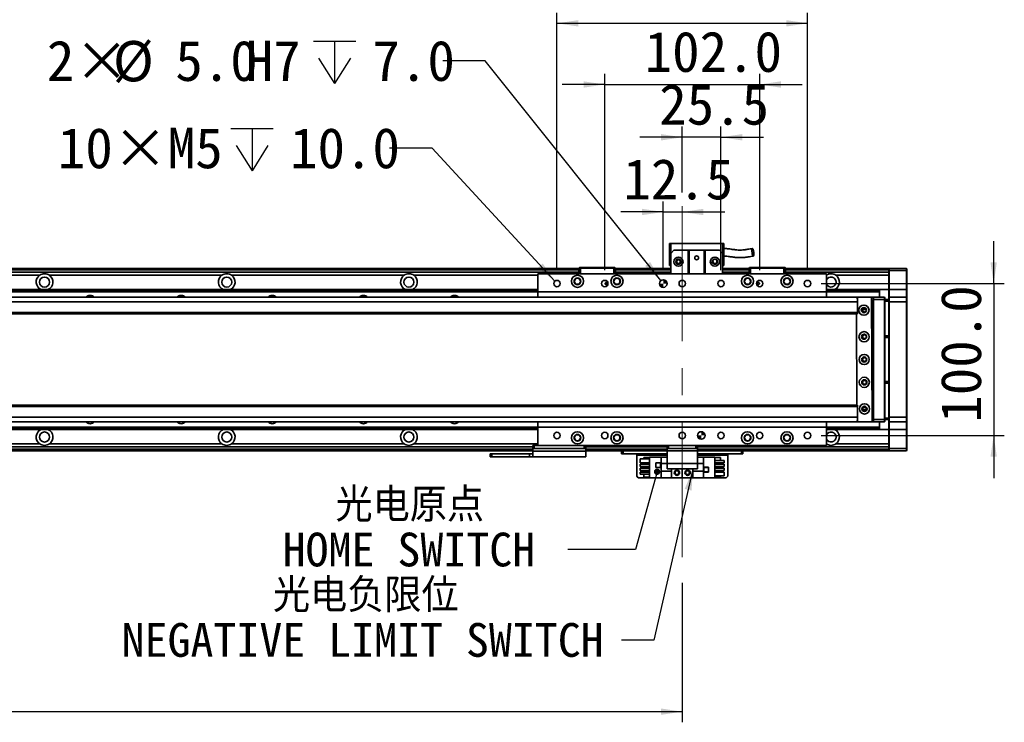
# Model space of a CAD drawing. Header units: millimetres. Extents: x 35 to 2905, y 35 to 2044.
# Tile 7 of 9: x 1536 to 2184, y 1316 to 1779. Entities that reach past the tile are written whole.
import ezdxf

# ---------------------------------------------------------------- set-up
doc = ezdxf.new("R2010")
doc.units = ezdxf.units.MM
doc.header["$LTSCALE"] = 7
doc.linetypes.add('CENTERX2', pattern=[20.32, 12.7, -2.54, 2.54, -2.54])
doc.layers.add('黑色实线', color=7, linetype='Continuous')
doc.styles.add('SLDTEXTSTYLE8', font='txt')
doc.styles.add('SLDTEXTSTYLE9', font='txt', dxfattribs={"bigfont": 'bigfont'})
doc.dimstyles.new('SLDDIMSTYLE0', dxfattribs={"dimtxt": 26.6, "dimasz": 14, "dimexe": 0, "dimexo": 0.0625, "dimgap": 6.65, "dimtad": 2, "dimdec": 1, "dimrnd": 1e-09, "dimzin": 4, "dimdsep": 46, "dimtxsty": 'SLDTEXTSTYLE8', "dimsah": 1, "dimcen": 0.09, "dimadec": 0, "dimazin": 1, "dimtfac": 1, "dimtdec": 1, "dimtmove": 0, "dimatfit": 0, "dimfxl": 0, "dimfrac": 2, "dimtolj": 1, "dimtzin": 12, "dimarcsym": 0})
doc.dimstyles.new('SLDDIMSTYLE1', dxfattribs={"dimtxt": 26.6, "dimasz": 14, "dimexe": 0, "dimexo": 0.0625, "dimgap": 6.65, "dimtad": 2, "dimdec": 1, "dimrnd": 1e-09, "dimzin": 12, "dimdsep": 46, "dimtxsty": 'SLDTEXTSTYLE8', "dimsah": 1, "dimcen": 0.09, "dimadec": 0, "dimazin": 3, "dimtfac": 1, "dimtdec": 1, "dimtmove": 0, "dimatfit": 0, "dimfxl": 0, "dimfrac": 2, "dimtolj": 1, "dimtzin": 12, "dimarcsym": 0})
doc.dimstyles.new('SLDDIMSTYLE2', dxfattribs={"dimtxt": 0.18, "dimasz": 4.2, "dimexe": 0, "dimexo": 0.0625, "dimgap": 0, "dimtad": 0, "dimtih": 1, "dimtoh": 1, "dimdec": 0, "dimrnd": 1e-09, "dimzin": 0, "dimdsep": 46, "dimtxsty": 'Standard', "dimblk1": 'DOT', "dimblk2": 'DOT', "dimsah": 1, "dimcen": 0.09, "dimadec": 0, "dimazin": 0, "dimtfac": 4.2, "dimtdec": 0, "dimtofl": 0, "dimtmove": 0, "dimatfit": 3, "dimldrblk": 'DOT', "dimfxl": 0, "dimfrac": 2, "dimtolj": 1, "dimtzin": 0, "dimarcsym": 0})
doc.dimstyles.new('SLDDIMSTYLE3', dxfattribs={"dimtxt": 0.18, "dimasz": 14, "dimexe": 0, "dimexo": 0.0625, "dimgap": 0, "dimtad": 0, "dimtih": 1, "dimtoh": 1, "dimdec": 0, "dimrnd": 1e-09, "dimzin": 0, "dimdsep": 46, "dimtxsty": 'Standard', "dimsah": 1, "dimcen": 0.09, "dimadec": 0, "dimazin": 0, "dimtfac": 14, "dimtdec": 0, "dimtofl": 0, "dimtmove": 0, "dimatfit": 3, "dimfxl": 0, "dimfrac": 2, "dimtolj": 1, "dimtzin": 0, "dimarcsym": 0})
doc.dimstyles.new('SLDDIMSTYLE4', dxfattribs={"dimtxt": 26.6, "dimasz": 14, "dimexe": 0, "dimexo": 0.0625, "dimgap": 6.65, "dimtad": 2, "dimdec": 1, "dimrnd": 1e-09, "dimzin": 4, "dimdsep": 46, "dimtxsty": 'SLDTEXTSTYLE8', "dimsah": 1, "dimcen": 0.09, "dimadec": 0, "dimazin": 1, "dimtfac": 1, "dimtdec": 1, "dimtofl": 0, "dimtmove": 0, "dimatfit": 3, "dimfxl": 0, "dimfrac": 2, "dimtolj": 1, "dimtzin": 12, "dimarcsym": 0})
doc.dimstyles.new('SLDDIMSTYLE5', dxfattribs={"dimtxt": 26.6, "dimasz": 14, "dimexe": 0, "dimexo": 0.0625, "dimgap": 6.65, "dimtad": 0, "dimtih": 1, "dimtoh": 1, "dimdec": 1, "dimrnd": 1e-09, "dimzin": 4, "dimdsep": 46, "dimtxsty": 'SLDTEXTSTYLE8', "dimsah": 1, "dimcen": 0, "dimadec": 0, "dimazin": 1, "dimtfac": 1, "dimtdec": 1, "dimtofl": 0, "dimtmove": 0, "dimatfit": 3, "dimfxl": 0, "dimfrac": 2, "dimtolj": 1, "dimtzin": 12, "dimarcsym": 0})
doc.dimstyles.new('SLDDIMSTYLE6', dxfattribs={"dimtxt": 26.6, "dimasz": 14, "dimexe": 0, "dimexo": 0.0625, "dimgap": 6.65, "dimtad": 0, "dimtih": 1, "dimtoh": 1, "dimdec": 1, "dimrnd": 1e-09, "dimzin": 12, "dimdsep": 46, "dimtxsty": 'SLDTEXTSTYLE8', "dimsah": 1, "dimcen": 0, "dimadec": 0, "dimazin": 3, "dimtfac": 1, "dimtdec": 1, "dimtofl": 0, "dimtmove": 0, "dimatfit": 3, "dimfxl": 0, "dimfrac": 2, "dimtolj": 1, "dimtzin": 12, "dimarcsym": 0})

# ---------------------------------------------------------------- blocks, each defined once
blk = doc.blocks.new('_D_11')
at = {"layer": '黑色实线'}
for p, q in [((2177.4, 1605.18), (2177.4, 1633.18)), ((2063.68, 1605.18), (2184.4, 1605.18)), ((2177.4, 1605.18), (2177.4, 1505.18)), ((2063.68, 1505.18), (2184.4, 1505.18)), ((2177.4, 1505.18), (2177.4, 1477.18))]:
    blk.add_line(p, q, dxfattribs=at)
for points in [[(2177.4, 1605.18), (2179.5, 1619.18), (2175.3, 1619.18)], [(2177.4, 1505.18), (2175.3, 1491.18), (2179.5, 1491.18)]]:
    blk.add_solid(points, dxfattribs=at)
at = {"layer": '黑色实线', "insert": (2142.5, 1513.58), "char_height": 26.6, "attachment_point": 1, "rotation": 90, "style": 'SLDTEXTSTYLE8'}
blk.add_mtext('100.0', dxfattribs=at)
blk = doc.blocks.new('_D_12')
at = {"layer": '黑色实线'}
for p, q in [((1959.79, 1614.07), (1959.79, 1659.3)), ((1959.79, 1652.3), (1931.79, 1652.3)), ((1959.79, 1652.3), (1972.29, 1652.3)), ((1972.29, 1652.3), (2000.29, 1652.3))]:
    blk.add_line(p, q, dxfattribs=at)
for points in [[(1959.79, 1652.3), (1945.79, 1654.4), (1945.79, 1650.2)], [(1972.29, 1652.3), (1986.29, 1650.2), (1986.29, 1654.4)]]:
    blk.add_solid(points, dxfattribs=at)
at = {"layer": '黑色实线', "insert": (1933.5, 1687.21), "char_height": 26.6, "attachment_point": 1, "style": 'SLDTEXTSTYLE8'}
blk.add_mtext('12.5', dxfattribs=at)
blk = doc.blocks.new('_D_13')
at = {"layer": '黑色实线'}
for p, q in [((1972.29, 1665.02), (1972.29, 1708.48)), ((1997.79, 1614.07), (1997.79, 1708.48)), ((1972.29, 1701.48), (1944.29, 1701.48)), ((1997.79, 1701.48), (1972.29, 1701.48)), ((1997.79, 1701.48), (2025.79, 1701.48))]:
    blk.add_line(p, q, dxfattribs=at)
for points in [[(1972.29, 1701.48), (1958.29, 1703.58), (1958.29, 1699.38)], [(1997.79, 1701.48), (2011.79, 1699.38), (2011.79, 1703.58)]]:
    blk.add_solid(points, dxfattribs=at)
at = {"layer": '黑色实线', "insert": (1957.14, 1736.38), "char_height": 26.6, "attachment_point": 1, "style": 'SLDTEXTSTYLE8'}
blk.add_mtext('25.5', dxfattribs=at)
blk = doc.blocks.new('_D_14')
at = {"layer": '黑色实线'}
for p, q in [((1921.29, 1614.07), (1921.29, 1743.22)), ((2023.29, 1614.07), (2023.29, 1743.22)), ((1921.29, 1736.22), (1893.29, 1736.22)), ((1921.29, 1736.22), (2023.29, 1736.22)), ((2023.29, 1736.22), (2051.29, 1736.22))]:
    blk.add_line(p, q, dxfattribs=at)
for points in [[(1921.29, 1736.22), (1907.29, 1738.32), (1907.29, 1734.12)], [(2023.29, 1736.22), (2037.29, 1734.12), (2037.29, 1738.32)]]:
    blk.add_solid(points, dxfattribs=at)
at = {"layer": '黑色实线', "insert": (1947.53, 1771.13), "char_height": 26.6, "attachment_point": 1, "style": 'SLDTEXTSTYLE8'}
blk.add_mtext('102.0', dxfattribs=at)
blk = doc.blocks.new('_D_15')
at = {"layer": '黑色实线'}
for p, q in [((1889.79, 1614.07), (1889.79, 1783.49)), ((2054.79, 1614.07), (2054.79, 1783.49)), ((1889.79, 1776.49), (2054.79, 1776.49))]:
    blk.add_line(p, q, dxfattribs=at)
for points in [[(1889.79, 1776.49), (1903.79, 1774.39), (1903.79, 1778.59)], [(2054.79, 1776.49), (2040.79, 1778.59), (2040.79, 1774.39)]]:
    blk.add_solid(points, dxfattribs=at)
at = {"layer": '黑色实线', "insert": (1947.53, 1811.4), "char_height": 26.6, "attachment_point": 1, "style": 'SLDTEXTSTYLE8'}
blk.add_mtext('165.0', dxfattribs=at)
blk = doc.blocks.new('SW_SYMBOL_HOLE_DEPTH')
at = {"layer": '黑色实线', "color": 0}
for p, q in [((0, 6125), (5600, 6125)), ((2800, 6125), (2800, 525)), ((700, 3885), (2800, 525)), ((4900, 3885), (2800, 525))]:
    blk.add_line(p, q, dxfattribs=at)
blk = doc.blocks.new('_D_18')
at = {"layer": '黑色实线'}
for p, q in [((1842.6, 1751.88), (1814.6, 1751.88)), ((1958.23, 1607.14), (1842.6, 1751.88))]:
    blk.add_line(p, q, dxfattribs=at)
blk.add_solid([(1958.23, 1607.14), (1951.13, 1619.38), (1947.85, 1616.76)], dxfattribs=at)
at = {"layer": '黑色实线', "xscale": 0.004985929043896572, "yscale": 0.004985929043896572, "zscale": 0.004985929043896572}
blk.add_blockref('SW_SYMBOL_HOLE_DEPTH', (1729.34, 1734.16), dxfattribs=at)
at = {"layer": '黑色实线', "char_height": 26.6, "attachment_point": 1, "style": 'SLDTEXTSTYLE8'}
for s, insert in [('2×', (1553.83, 1765.17)), ('%%c', (1597.35, 1764.91)), ('5.0', (1638.45, 1765.17)), ('H7', (1684.78, 1765.17)), ('7.0', (1768.27, 1765.17))]:
    blk.add_mtext(s, dxfattribs=dict(at, insert=insert))
blk = doc.blocks.new('_D_19')
at = {"layer": '黑色实线'}
for p, q in [((412.29, 1440.55), (412.29, 1316.38)), ((1972.29, 1408.18), (1972.29, 1316.38)), ((412.29, 1323.38), (1972.29, 1323.38))]:
    blk.add_line(p, q, dxfattribs=at)
for points in [[(412.29, 1323.38), (426.29, 1321.28), (426.29, 1325.48)], [(1972.29, 1323.38), (1958.29, 1325.48), (1958.29, 1321.28)]]:
    blk.add_solid(points, dxfattribs=at)
at = {"layer": '黑色实线', "insert": (1134.23, 1358.28), "char_height": 26.6, "attachment_point": 1, "style": 'SLDTEXTSTYLE8'}
blk.add_mtext('1560.0', dxfattribs=at)
blk = doc.blocks.new('_D_20')
at = {"layer": '黑色实线'}
for p, q in [((1807.51, 1694.3), (1779.51, 1694.3)), ((1888.36, 1606.73), (1807.51, 1694.3))]:
    blk.add_line(p, q, dxfattribs=at)
blk.add_solid([(1888.36, 1606.73), (1880.41, 1618.44), (1877.32, 1615.59)], dxfattribs=at)
at = {"layer": '黑色实线', "xscale": 0.004985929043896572, "yscale": 0.004985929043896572, "zscale": 0.004985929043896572}
blk.add_blockref('SW_SYMBOL_HOLE_DEPTH', (1675.03, 1676.69), dxfattribs=at)
at = {"layer": '黑色实线', "char_height": 26.6, "attachment_point": 1, "style": 'SLDTEXTSTYLE8'}
for s, insert in [('10×M5', (1561.06, 1707.7)), ('10.0', (1713.97, 1707.7))]:
    blk.add_mtext(s, dxfattribs=dict(at, insert=insert))
blk = doc.blocks.new('SW_NOTE_5')
at = {"layer": '黑色实线', "color": 0, "char_height": 22.225, "attachment_point": 2}
for s, insert, style in [('光电原点', (-104.13, 40.44), 'SLDTEXTSTYLE9'), ('HOME SWITCH', (-104.72, 11.05), 'SLDTEXTSTYLE8')]:
    blk.add_mtext(s, dxfattribs=dict(at, insert=insert, style=style))
blk = doc.blocks.new('_DOT')
at = {"color": 0, "linetype": 'ByBlock', "lineweight": -2}
blk.add_line((-0.5, 0), (-1, 0), dxfattribs=at)
at = {"color": 0, "linetype": 'ByBlock', "const_width": 0.5}
blk.add_lwpolyline([(-0.25, 0, 1), (0.25, 0, 1)], format="xyb", close=True, dxfattribs=at)
blk = doc.blocks.new('SW_NOTE_6')
at = {"layer": '黑色实线', "color": 0, "char_height": 22.225, "attachment_point": 2}
for s, insert, style in [('光电负限位', (-168.48, 40.66), 'SLDTEXTSTYLE9'), ('NEGATIVE LIMIT SWITCH', (-170.55, 11.27), 'SLDTEXTSTYLE8')]:
    blk.add_mtext(s, dxfattribs=dict(at, insert=insert, style=style))
blk = doc.blocks.new('SW_DOWELSYMBOL_2')
at = {"linetype": 'Continuous', "lineweight": 18}
h = blk.add_hatch(color=0, dxfattribs=at)
edge = h.paths.add_edge_path(flags=0)
edge.add_arc((0, 0), 2.5, 180, 270)
edge.add_line((0, -2.5), (0, 0))
edge.add_line((0, 0), (-2.5, 0))
h = blk.add_hatch(color=0, dxfattribs=at)
edge = h.paths.add_edge_path(flags=0)
edge.add_arc((0, 0), 2.5, 0, 90)
edge.add_line((0, 2.5), (0, 0))
edge.add_line((0, 0), (2.5, 0))
at = {"layer": '黑色实线', "color": 0}
blk.add_circle((0, 0), 2.5, dxfattribs=at)
blk = doc.blocks.new('SW_DOWELSYMBOL_3')
at = {"linetype": 'Continuous', "lineweight": 18}
h = blk.add_hatch(color=0, dxfattribs=at)
edge = h.paths.add_edge_path(flags=0)
edge.add_arc((0, 0), 2.5, 180, 270)
edge.add_line((0, -2.5), (0, 0))
edge.add_line((0, 0), (-2.5, 0))
h = blk.add_hatch(color=0, dxfattribs=at)
edge = h.paths.add_edge_path(flags=0)
edge.add_arc((0, 0), 2.5, 0, 90)
edge.add_line((0, 2.5), (0, 0))
edge.add_line((0, 0), (2.5, 0))
at = {"layer": '黑色实线', "color": 0}
blk.add_circle((0, 0), 2.5, dxfattribs=at)

msp = doc.modelspace()

# ---------------------------------------------------------------- linework, layer by layer
at = {"color": 7, "linetype": 'Continuous', "lineweight": 35}
for p, q in [((1963.79, 1631.48), (1964.79, 1631.48)), ((1963.79, 1631.48), (1963.79, 1617.08)), ((1964.79, 1625.08), (1964.79, 1631.48)), ((1964.79, 1631.48), (1998.79, 1631.48)), ((1998.79, 1631.48), (1999.79, 1631.48)), ((1998.79, 1631.48), (1998.79, 1625.08)), ((1999.79, 1617.08), (1999.79, 1631.48)), ((1966.79, 1627.08), (1964.79, 1625.08)), ((1964.79, 1625.08), (1964.79, 1611.68)), ((1966.79, 1627.08), (1976.29, 1627.08)), ((1976.29, 1611.68), (1976.29, 1627.08)), ((1976.29, 1627.08), (1976.79, 1627.08)), ((1976.79, 1627.08), (1976.79, 1611.68)), ((1986.79, 1627.08), (1976.79, 1627.08)), ((1986.79, 1611.68), (1986.79, 1627.08)), ((1986.79, 1627.08), (1987.29, 1627.08)), ((1987.29, 1627.08), (1987.29, 1611.68)), ((1987.29, 1627.08), (1996.79, 1627.08)), ((1998.79, 1625.08), (1996.79, 1627.08)), ((1998.79, 1625.08), (1998.79, 1611.68)), ((1904.29, 1615.18), (480.29, 1615.18)), ((480.29, 1614.98), (1904.29, 1614.98)), ((480.29, 1614.78), (1904.29, 1614.78)), ((1904.29, 1615.38), (1904.59, 1615.68)), ((1905.29, 1615.38), (1904.29, 1615.38)), ((1904.29, 1611.68), (1904.29, 1615.38)), ((1904.59, 1615.68), (1905.41, 1615.68)), ((1905.29, 1615.38), (1905.41, 1615.68)), ((1927.29, 1615.38), (1905.29, 1615.38)), ((1905.29, 1615.38), (1905.29, 1611.68)), ((1905.41, 1615.68), (1927.16, 1615.68)), ((1927.16, 1615.68), (1927.99, 1615.68)), ((1927.29, 1615.38), (1927.16, 1615.68)), ((1927.29, 1611.68), (1927.29, 1615.38)), ((1928.29, 1615.38), (1927.29, 1615.38)), ((1927.99, 1615.68), (1928.29, 1615.38)), ((1928.29, 1615.38), (1928.29, 1611.68)), ((1964.79, 1615.18), (1928.29, 1615.18)), ((1928.29, 1614.98), (1964.79, 1614.98)), ((1928.29, 1614.78), (1964.79, 1614.78)), ((1963.79, 1617.08), (1964.79, 1617.08)), ((1998.79, 1617.08), (1999.79, 1617.08)), ((2016.29, 1615.18), (1998.79, 1615.18)), ((1998.79, 1614.98), (2016.29, 1614.98)), ((1998.79, 1614.78), (2016.29, 1614.78)), ((2016.29, 1615.38), (2016.59, 1615.68)), ((2017.29, 1615.38), (2016.29, 1615.38)), ((2016.29, 1611.68), (2016.29, 1615.38)), ((2016.59, 1615.68), (2017.41, 1615.68)), ((2017.29, 1615.38), (2017.41, 1615.68)), ((2017.29, 1615.38), (2017.29, 1611.68)), ((2039.29, 1615.38), (2017.29, 1615.38)), ((2017.41, 1615.68), (2039.16, 1615.68)), ((2039.29, 1615.38), (2039.16, 1615.68)), ((2039.16, 1615.68), (2039.99, 1615.68)), ((2039.29, 1611.68), (2039.29, 1615.38)), ((2040.29, 1615.38), (2039.29, 1615.38)), ((2039.99, 1615.68), (2040.29, 1615.38)), ((2040.29, 1615.38), (2040.29, 1611.68)), ((2108.29, 1615.18), (2040.29, 1615.18)), ((2108.29, 1614.88), (2108.59, 1615.18)), ((2108.29, 1615.18), (2108.29, 1614.88)), ((2108.29, 1613.68), (2108.29, 1614.88)), ((2108.59, 1615.18), (2108.59, 1613.68)), ((2108.59, 1615.18), (2119.99, 1615.18)), ((2119.99, 1613.68), (2119.99, 1615.18)), ((2119.99, 1615.18), (2120.29, 1614.88)), ((2120.29, 1614.88), (2120.29, 1613.68)), ((1904.29, 1614.68), (480.29, 1614.68)), ((1904.29, 1612.68), (480.29, 1612.68)), ((1549.12, 1610.68), (1435.46, 1610.68)), ((1669.12, 1610.68), (1555.46, 1610.68)), ((1789.12, 1610.68), (1675.46, 1610.68)), ((2067.29, 1611.68), (1877.29, 1611.68)), ((1877.29, 1611.68), (1877.29, 1599.68)), ((1964.79, 1614.68), (1928.29, 1614.68)), ((1964.79, 1612.68), (1928.29, 1612.68)), ((2016.29, 1614.68), (1998.79, 1614.68)), ((2016.29, 1612.68), (1998.79, 1612.68)), ((2108.29, 1614.68), (2040.29, 1614.68)), ((2108.29, 1612.68), (2040.29, 1612.68)), ((2067.29, 1611.68), (2067.29, 1599.68)), ((2108.29, 1610.68), (2073.46, 1610.68)), ((2108.29, 1613.68), (2108.59, 1613.68)), ((2108.29, 1601.18), (2108.29, 1613.68)), ((2119.99, 1613.68), (2108.59, 1613.68)), ((2108.59, 1613.68), (2108.59, 1601.18)), ((2119.99, 1613.68), (2120.29, 1613.68)), ((2119.99, 1601.18), (2119.99, 1613.68)), ((2120.29, 1613.68), (2120.29, 1601.18)), ((2087.79, 1596.18), (296.79, 1596.18)), ((507.29, 1601.18), (1877.29, 1601.18)), ((507.29, 1600.88), (1877.29, 1600.88)), ((507.29, 1599.99), (1877.29, 1599.99)), ((507.29, 1599.69), (1877.29, 1599.69)), ((2067.29, 1599.68), (1877.29, 1599.68)), ((1877.29, 1599.68), (1877.29, 1596.18)), ((2067.29, 1601.57), (2068.01, 1601.18)), ((2067.29, 1601.18), (2102.29, 1601.18)), ((2067.29, 1600.88), (2102.29, 1600.88)), ((2067.29, 1599.99), (2102.29, 1599.99)), ((2067.29, 1599.69), (2102.29, 1599.69)), ((2067.29, 1599.68), (2067.29, 1596.18)), ((2087.39, 1596.16), (2086.89, 1595.65)), ((2086.89, 1595.65), (2086.89, 1595.54)), ((2096.39, 1596.21), (2087.39, 1596.16)), ((2087.79, 1596.18), (2087.79, 1596.16)), ((2087.79, 1595.54), (2087.79, 1593.18)), ((2088.09, 1596.18), (2088.07, 1596.16)), ((2088.09, 1596.16), (2088.09, 1596.18)), ((2088.09, 1596.18), (2092.09, 1596.18)), ((2096.89, 1595.71), (2096.39, 1596.21)), ((2096.41, 1596.18), (2098.29, 1596.18)), ((2098.29, 1595.88), (2096.72, 1595.88)), ((2097.33, 1514.71), (2096.89, 1595.71)), ((2098.29, 1596.18), (2105.49, 1596.18)), ((2098.29, 1594.68), (2098.29, 1596.18)), ((2102.29, 1601.18), (2102.29, 1600.88)), ((2108.29, 1601.18), (2102.29, 1601.18)), ((2102.29, 1600.88), (2102.29, 1599.99)), ((2102.29, 1599.99), (2102.29, 1599.69)), ((2102.29, 1599.69), (2102.29, 1596.18)), ((2105.49, 1594.68), (2105.49, 1596.18)), ((2105.79, 1595.88), (2105.49, 1596.18)), ((2105.79, 1595.88), (2105.79, 1594.68)), ((2108.29, 1601.18), (2108.59, 1601.18)), ((2108.29, 1595.88), (2108.29, 1601.18)), ((2108.59, 1596.18), (2108.29, 1595.88)), ((2108.29, 1593.18), (2108.29, 1595.88)), ((2108.59, 1601.18), (2108.59, 1596.18)), ((2108.59, 1601.18), (2119.99, 1601.18)), ((2108.59, 1596.18), (2108.59, 1593.18)), ((2108.59, 1596.18), (2119.99, 1596.18)), ((2119.99, 1596.18), (2119.99, 1601.18)), ((2119.99, 1601.18), (2120.29, 1601.18)), ((2119.99, 1593.18), (2119.99, 1596.18)), ((2119.99, 1596.18), (2120.29, 1595.88)), ((2120.29, 1601.18), (2120.29, 1595.88)), ((2120.29, 1595.88), (2120.29, 1593.18)), ((2087.79, 1593.18), (296.79, 1593.18)), ((2087.79, 1593.18), (2087.79, 1586.18)), ((2092.29, 1589.28), (2092.58, 1589.26)), ((2097.79, 1594.18), (2096.9, 1594.18)), ((2097.79, 1516.18), (2097.79, 1594.18)), ((2098.29, 1515.68), (2098.29, 1594.68)), ((2105.49, 1594.68), (2098.29, 1594.68)), ((2105.49, 1515.68), (2105.49, 1594.68)), ((2105.79, 1594.68), (2105.49, 1594.68)), ((2105.79, 1594.68), (2105.79, 1515.68)), ((2105.79, 1594.68), (2108.29, 1594.68)), ((2108.29, 1593.68), (2105.79, 1593.68)), ((2108.29, 1517.18), (2108.29, 1593.18)), ((2108.59, 1593.18), (2108.29, 1593.18)), ((2108.59, 1593.18), (2108.59, 1517.18)), ((2119.99, 1593.18), (2108.59, 1593.18)), ((2119.99, 1593.18), (2120.29, 1593.18)), ((2119.99, 1517.18), (2119.99, 1593.18)), ((2120.29, 1593.18), (2120.29, 1517.18)), ((2087.79, 1586.18), (296.79, 1586.18)), ((296.79, 1585.18), (2087.79, 1585.18)), ((2086.95, 1585.18), (2087.27, 1525.18)), ((2087.79, 1586.18), (2087.79, 1585.18)), ((2093.43, 1588.18), (2091.14, 1588.18)), ((2092.29, 1571.78), (2092.8, 1571.7)), ((2105.79, 1570.68), (2108.29, 1570.68)), ((2108.29, 1569.68), (2105.79, 1569.68)), ((2105.79, 1540.68), (2108.29, 1540.68)), ((2108.29, 1539.68), (2105.79, 1539.68)), ((2087.79, 1525.18), (296.79, 1525.18)), ((2087.79, 1524.18), (296.79, 1524.18)), ((2087.79, 1525.18), (2087.79, 1524.18)), ((2087.79, 1524.18), (2087.79, 1517.18)), ((2091.14, 1522.18), (2093.43, 1522.18)), ((2087.79, 1517.18), (296.79, 1517.18)), ((2087.79, 1514.18), (296.79, 1514.18)), ((1877.29, 1514.18), (1877.29, 1510.68)), ((2067.29, 1514.18), (2067.29, 1510.68)), ((2087.33, 1514.82), (2087.33, 1514.66)), ((2087.33, 1514.66), (2087.83, 1514.16)), ((2087.79, 1517.18), (2087.79, 1514.82)), ((2087.79, 1514.2), (2087.79, 1514.18)), ((2087.83, 1514.16), (2096.83, 1514.21)), ((2098.29, 1514.18), (2092.31, 1514.18)), ((2096.83, 1514.21), (2097.33, 1514.71)), ((2097.11, 1514.48), (2098.29, 1514.48)), ((2097.32, 1516.18), (2097.79, 1516.18)), ((2098.29, 1515.68), (2105.49, 1515.68)), ((2098.29, 1514.18), (2098.29, 1515.68)), ((2105.49, 1514.18), (2098.29, 1514.18)), ((2102.29, 1514.18), (2102.29, 1510.67)), ((2105.79, 1515.68), (2105.49, 1515.68)), ((2105.49, 1514.18), (2105.49, 1515.68)), ((2105.79, 1514.48), (2105.49, 1514.18)), ((2105.79, 1516.68), (2108.29, 1516.68)), ((2105.79, 1515.68), (2105.79, 1514.48)), ((2108.29, 1515.68), (2105.79, 1515.68)), ((2108.59, 1517.18), (2108.29, 1517.18)), ((2108.29, 1514.48), (2108.29, 1517.18)), ((2108.59, 1514.18), (2108.29, 1514.48)), ((2108.29, 1509.18), (2108.29, 1514.48)), ((2108.59, 1517.18), (2119.99, 1517.18)), ((2108.59, 1517.18), (2108.59, 1514.18)), ((2119.99, 1514.18), (2108.59, 1514.18)), ((2108.59, 1514.18), (2108.59, 1509.18)), ((2119.99, 1517.18), (2120.29, 1517.18)), ((2119.99, 1514.18), (2119.99, 1517.18)), ((2119.99, 1514.18), (2120.29, 1514.48)), ((2119.99, 1509.18), (2119.99, 1514.18)), ((2120.29, 1517.18), (2120.29, 1514.48)), ((2120.29, 1514.48), (2120.29, 1509.18)), ((507.29, 1510.67), (1877.29, 1510.67)), ((507.29, 1510.38), (1877.29, 1510.38)), ((507.29, 1509.48), (1877.29, 1509.48)), ((507.29, 1509.19), (1877.29, 1509.19)), ((2067.29, 1510.68), (1877.29, 1510.68)), ((1877.29, 1510.68), (1877.29, 1498.68)), ((2067.29, 1510.68), (2067.29, 1498.68)), ((2067.29, 1510.67), (2102.29, 1510.67)), ((2067.29, 1510.38), (2102.29, 1510.38)), ((2067.29, 1509.48), (2102.29, 1509.48)), ((2067.29, 1509.19), (2102.29, 1509.19)), ((2067.29, 1508.79), (2068.01, 1509.19)), ((2102.29, 1510.67), (2102.29, 1510.38)), ((2102.29, 1510.38), (2102.29, 1509.48)), ((2102.29, 1509.48), (2102.29, 1509.19)), ((2108.29, 1509.19), (2102.29, 1509.19)), ((2108.59, 1509.18), (2108.29, 1509.18)), ((2108.29, 1496.68), (2108.29, 1509.18)), ((2108.59, 1509.18), (2119.99, 1509.18)), ((2108.59, 1509.18), (2108.59, 1496.68)), ((2120.29, 1509.18), (2119.99, 1509.18)), ((2119.99, 1496.68), (2119.99, 1509.18)), ((2120.29, 1509.18), (2120.29, 1496.68)), ((1549.12, 1499.69), (1435.46, 1499.69)), ((1669.12, 1499.69), (1555.46, 1499.69)), ((1789.12, 1499.69), (1675.46, 1499.69)), ((1873.79, 1496.68), (1873.79, 1498.68)), ((1873.79, 1498.68), (1874.79, 1498.68)), ((1874.79, 1498.68), (1874.79, 1496.68)), ((1874.79, 1498.68), (1877.29, 1498.68)), ((2067.29, 1498.68), (1877.29, 1498.68)), ((1907.79, 1496.68), (1907.79, 1498.68)), ((1908.79, 1498.68), (1908.79, 1496.68)), ((1962.29, 1496.68), (1962.29, 1498.68)), ((1963.29, 1498.68), (1963.29, 1496.68)), ((1981.29, 1496.68), (1981.29, 1498.68)), ((1982.29, 1498.68), (1982.29, 1496.68)), ((2108.29, 1499.69), (2073.46, 1499.69)), ((1873.79, 1497.69), (512.79, 1497.69)), ((1873.79, 1495.18), (512.79, 1495.18)), ((1845.79, 1491.18), (1845.79, 1493.18)), ((1845.79, 1493.18), (1846.79, 1493.18)), ((1846.79, 1493.18), (1846.79, 1491.18)), ((1846.79, 1493.18), (1871.79, 1493.18)), ((1871.79, 1491.18), (1871.79, 1493.18)), ((1871.79, 1493.18), (1873.79, 1493.18)), ((1874.79, 1496.68), (1873.79, 1496.68)), ((1873.79, 1494.85), (1873.79, 1496.68)), ((1873.79, 1494.85), (1908.79, 1494.85)), ((1873.79, 1491.18), (1873.79, 1494.85)), ((1874.79, 1496.68), (1907.79, 1496.68)), ((1908.79, 1496.68), (1907.79, 1496.68)), ((1962.29, 1497.69), (1908.79, 1497.69)), ((1908.79, 1496.68), (1908.79, 1494.85)), ((1962.29, 1495.18), (1908.79, 1495.18)), ((1908.79, 1494.85), (1908.79, 1491.18)), ((1932.29, 1493.18), (1932.29, 1495.18)), ((1933.29, 1493.18), (1932.29, 1493.18)), ((1933.29, 1495.18), (1933.29, 1493.18)), ((1962.29, 1493.18), (1933.29, 1493.18)), ((1942.29, 1493.18), (1942.29, 1492.18)), ((1942.29, 1478.38), (1942.29, 1492.18)), ((1963.29, 1496.68), (1962.29, 1496.68)), ((1962.29, 1495.18), (1962.29, 1496.68)), ((1982.29, 1495.18), (1962.29, 1495.18)), ((1962.29, 1495.18), (1962.29, 1486.68)), ((1981.29, 1496.68), (1963.29, 1496.68)), ((1982.29, 1496.68), (1981.29, 1496.68)), ((2108.29, 1497.69), (1982.29, 1497.69)), ((1982.29, 1496.68), (1982.29, 1495.18)), ((1982.29, 1495.18), (1982.29, 1486.68)), ((2108.29, 1495.18), (1982.29, 1495.18)), ((2011.29, 1493.18), (1982.29, 1493.18)), ((2002.29, 1492.18), (2002.29, 1493.18)), ((2002.29, 1492.18), (2002.29, 1478.38)), ((2011.29, 1493.18), (2011.29, 1495.18)), ((2012.29, 1493.18), (2011.29, 1493.18)), ((2012.29, 1495.18), (2012.29, 1493.18)), ((2108.59, 1496.68), (2108.29, 1496.68)), ((2108.29, 1495.48), (2108.29, 1496.68)), ((2108.59, 1495.18), (2108.29, 1495.48)), ((2108.29, 1495.48), (2108.29, 1495.18)), ((2108.59, 1496.68), (2119.99, 1496.68)), ((2108.59, 1496.68), (2108.59, 1495.18)), ((2119.99, 1495.18), (2108.59, 1495.18)), ((2120.29, 1496.68), (2119.99, 1496.68)), ((2119.99, 1495.18), (2119.99, 1496.68)), ((2120.29, 1495.48), (2119.99, 1495.18)), ((2120.29, 1496.68), (2120.29, 1495.48)), ((1846.79, 1491.18), (1845.79, 1491.18)), ((1846.79, 1491.18), (1871.79, 1491.18)), ((1873.79, 1491.18), (1871.79, 1491.18)), ((1908.79, 1491.18), (1873.79, 1491.18)), ((1944.59, 1487.24), (1944.59, 1489.74)), ((1944.59, 1489.74), (1950.79, 1489.74)), ((1944.59, 1487.24), (1950.79, 1487.24)), ((1944.59, 1484.7), (1944.59, 1486.2)), ((1944.59, 1486.2), (1950.79, 1486.2)), ((1946.99, 1490.68), (1950.79, 1490.68)), ((1946.99, 1489.74), (1946.99, 1490.68)), ((1946.99, 1486.2), (1946.99, 1487.24)), ((1950.79, 1477.38), (1950.79, 1490.98)), ((1950.79, 1490.98), (1958.34, 1490.98)), ((1958.09, 1487.28), (1954.89, 1487.28)), ((1954.89, 1487.28), (1954.89, 1484.08)), ((1954.99, 1487.18), (1954.99, 1484.18)), ((1957.99, 1487.18), (1954.99, 1487.18)), ((1957.99, 1484.18), (1957.99, 1487.18)), ((1958.09, 1484.08), (1958.09, 1487.28)), ((1958.34, 1490.98), (1958.34, 1486.68)), ((1962.29, 1490.98), (1958.34, 1490.98)), ((1962.29, 1486.68), (1958.34, 1486.68)), ((1958.34, 1481.68), (1958.34, 1486.68)), ((1962.29, 1486.68), (1982.29, 1486.68)), ((1962.29, 1483.18), (1962.29, 1486.68)), ((1986.24, 1490.98), (1982.29, 1490.98)), ((1986.24, 1486.68), (1982.29, 1486.68)), ((1982.29, 1486.68), (1982.29, 1483.18)), ((1986.24, 1486.68), (1986.24, 1490.98)), ((1993.79, 1490.98), (1986.24, 1490.98)), ((1986.24, 1486.68), (1986.24, 1481.68)), ((1993.79, 1490.98), (1993.79, 1477.38)), ((1997.59, 1490.68), (1993.79, 1490.68)), ((1999.99, 1488.74), (1993.79, 1488.74)), ((1999.99, 1487.24), (1993.79, 1487.24)), ((1999.99, 1486.2), (1993.79, 1486.2)), ((1997.59, 1490.68), (1997.59, 1488.74)), ((1997.59, 1487.24), (1997.59, 1486.2)), ((1999.99, 1488.74), (1999.99, 1487.24)), ((1999.99, 1486.2), (1999.99, 1484.7)), ((1944.59, 1484.7), (1950.79, 1484.7)), ((1944.59, 1483.66), (1950.79, 1483.66)), ((1944.59, 1482.16), (1944.59, 1483.66)), ((1944.59, 1482.16), (1950.79, 1482.16)), ((1944.59, 1479.62), (1944.59, 1481.12)), ((1944.59, 1481.12), (1950.79, 1481.12)), ((1944.59, 1479.62), (1950.79, 1479.62)), ((1946.99, 1483.66), (1946.99, 1484.7)), ((1946.99, 1481.12), (1946.99, 1482.16)), ((1946.99, 1477.68), (1946.99, 1479.62)), ((1954.89, 1484.08), (1958.09, 1484.08)), ((1954.99, 1484.18), (1957.99, 1484.18)), ((1958.34, 1481.68), (1965.29, 1481.68)), ((1958.34, 1481.68), (1958.34, 1477.38)), ((1982.29, 1483.18), (1962.29, 1483.18)), ((1965.29, 1483.18), (1965.29, 1481.68)), ((1965.29, 1477.38), (1965.29, 1481.68)), ((1972.29, 1477.38), (1972.29, 1483.18)), ((1979.29, 1481.68), (1979.29, 1483.18)), ((1979.29, 1481.68), (1986.24, 1481.68)), ((1979.29, 1481.68), (1979.29, 1477.38)), ((1986.24, 1477.38), (1986.24, 1481.68)), ((1989.69, 1484.28), (1986.49, 1484.28)), ((1986.49, 1484.28), (1986.49, 1481.08)), ((1986.49, 1481.08), (1989.69, 1481.08)), ((1986.59, 1484.18), (1986.59, 1481.18)), ((1989.59, 1484.18), (1986.59, 1484.18)), ((1986.59, 1481.18), (1989.59, 1481.18)), ((1989.59, 1481.18), (1989.59, 1484.18)), ((1989.69, 1481.08), (1989.69, 1484.28)), ((1999.99, 1484.7), (1993.79, 1484.7)), ((1999.99, 1483.66), (1993.79, 1483.66)), ((1999.99, 1482.16), (1993.79, 1482.16)), ((1999.99, 1481.12), (1993.79, 1481.12)), ((1999.99, 1478.62), (1993.79, 1478.62)), ((1997.59, 1484.7), (1997.59, 1483.66)), ((1997.59, 1482.16), (1997.59, 1481.12)), ((1997.59, 1478.62), (1997.59, 1477.68)), ((1999.99, 1483.66), (1999.99, 1482.16)), ((1999.99, 1481.12), (1999.99, 1478.62)), ((1942.29, 1478.38), (1943.29, 1477.38)), ((1950.79, 1477.38), (1943.29, 1477.38)), ((1946.99, 1477.68), (1950.79, 1477.68)), ((1950.79, 1477.38), (1958.34, 1477.38)), ((1958.34, 1477.38), (1965.29, 1477.38)), ((1972.29, 1477.38), (1965.29, 1477.38)), ((1972.29, 1477.38), (1979.29, 1477.38)), ((1979.29, 1477.38), (1986.24, 1477.38)), ((1993.79, 1477.38), (1986.24, 1477.38)), ((1997.59, 1477.68), (1993.79, 1477.68)), ((2001.29, 1477.38), (1993.79, 1477.38)), ((2001.29, 1477.38), (2002.29, 1478.38))]:
    msp.add_line(p, q, dxfattribs=at)
at = {"color": 8, "linetype": 'Continuous', "lineweight": 35}
for p, q in [((1904.29, 1614.18), (480.29, 1614.18)), ((1877.29, 1610.68), (1795.46, 1610.68)), ((1964.79, 1614.18), (1928.29, 1614.18)), ((2016.29, 1614.18), (1998.79, 1614.18)), ((2108.29, 1614.18), (2040.29, 1614.18)), ((1877.29, 1499.69), (1795.46, 1499.69)), ((1873.79, 1496.18), (512.79, 1496.18)), ((1962.29, 1496.18), (1908.79, 1496.18)), ((1942.29, 1492.18), (1962.29, 1492.18)), ((2108.29, 1496.18), (1982.29, 1496.18)), ((1982.29, 1492.18), (2002.29, 1492.18))]:
    msp.add_line(p, q, dxfattribs=at)
at = {"color": 7, "linetype": 'Continuous', "lineweight": 35, "flags": 128}
msp.add_lwpolyline([(2092.29, 1556.78), (2092.9, 1556.66), (2093.14, 1556.54)], dxfattribs=at)
at = {"color": 7, "linetype": 'Continuous', "lineweight": 35}
for centre, radius in [((1969.79, 1619.58), 3), ((1969.79, 1619.58), 1.7), ((1969.79, 1619.58), 1.6), ((1981.79, 1622.08), 1.25), ((1993.79, 1619.58), 3), ((1993.79, 1619.58), 1.7), ((1993.79, 1619.58), 1.6), ((1552.29, 1606.18), 3.3), ((1672.29, 1606.18), 3.3), ((1792.29, 1606.18), 3.3), ((1903.29, 1606.68), 4), ((1903.29, 1606.68), 2.25), ((1903.29, 1606.68), 2), ((1929.29, 1606.68), 4), ((1929.29, 1606.68), 2.25), ((1929.29, 1606.68), 2), ((2015.29, 1606.68), 4), ((2015.29, 1606.68), 2.25), ((2015.29, 1606.68), 2), ((2041.29, 1606.68), 4), ((2041.29, 1606.68), 2.25), ((2041.29, 1606.68), 2), ((1889.79, 1605.18), 2.1), ((1921.29, 1605.18), 2.1), ((1959.79, 1605.18), 2.5), ((1972.29, 1605.18), 2.1), ((1997.79, 1605.18), 2.1), ((2023.29, 1605.18), 2.1), ((2054.79, 1605.18), 2.1), ((2091.94, 1587.68), 3.36), ((2091.94, 1587.68), 1.7), ((2092.29, 1587.68), 1.25), ((2092.03, 1570.18), 3.36), ((2092.03, 1570.18), 1.7), ((2092.29, 1570.18), 1.25), ((2092.11, 1555.18), 3.36), ((2092.11, 1555.18), 1.7), ((2092.29, 1555.18), 1.25), ((2092.19, 1540.18), 3.36), ((2092.19, 1540.18), 1.7), ((2092.29, 1540.18), 1.6), ((2092.29, 1540.18), 1.25), ((2092.29, 1522.68), 3.36), ((2092.29, 1522.68), 1.7), ((2092.29, 1522.68), 1.6), ((2092.29, 1522.68), 1.25), ((1552.29, 1504.18), 3.3), ((1672.29, 1504.18), 3.3), ((1792.29, 1504.18), 3.3), ((1889.79, 1505.18), 2.1), ((1903.29, 1503.68), 4), ((1903.29, 1503.68), 2.25), ((1903.29, 1503.68), 2), ((1921.29, 1505.18), 2.1), ((1929.29, 1503.68), 4), ((1929.29, 1503.68), 2.25), ((1929.29, 1503.68), 2), ((1972.29, 1505.18), 2.1), ((1984.79, 1505.18), 2.5), ((1997.79, 1505.18), 2.1), ((2015.29, 1503.68), 4), ((2015.29, 1503.68), 2.25), ((2015.29, 1503.68), 2), ((2023.29, 1505.18), 2.1), ((2041.29, 1503.68), 4), ((2041.29, 1503.68), 2.25), ((2041.29, 1503.68), 2), ((2054.79, 1505.18), 2.1), ((1968.79, 1480.68), 1.75), ((1968.79, 1480.68), 1.25), ((1975.79, 1480.68), 1.75), ((1975.79, 1480.68), 1.25)]:
    msp.add_circle(centre, radius, dxfattribs=at)
for centre, radius, start, end in [((1552.29, 1606.18), 5.5, 125.18979, 245.50882), ((1552.29, 1606.18), 5.5, 294.49118, 54.81021), ((1672.29, 1606.18), 5.5, 125.18979, 245.50882), ((1672.29, 1606.18), 5.5, 294.49118, 54.81021), ((1792.29, 1606.18), 5.5, 125.18979, 245.50882), ((1792.29, 1606.18), 5.5, 294.49118, 54.81021), ((2070.29, 1606.18), 3.3, 0, 155.38002), ((2070.29, 1606.18), 5.5, 294.49118, 54.81021), ((2070.29, 1606.18), 3.3, 204.61998, 0), ((1582.29, 1593.68), 3.75, 41.91572, 138.08428), ((1642.29, 1593.68), 3.75, 41.91572, 138.08428), ((1702.29, 1593.68), 3.75, 41.91572, 138.08428), ((1762.29, 1593.68), 3.75, 41.91572, 138.08428), ((1822.29, 1593.68), 3.75, 41.91572, 138.08428), ((2092.29, 1587.68), 1.6, 90, 280.8667), ((2092.29, 1570.18), 1.6, 90, 289.0593), ((2092.29, 1555.18), 1.6, 90, 302.53732), ((1582.29, 1516.69), 3.75, 221.91572, 318.08428), ((1642.29, 1516.69), 3.75, 221.91572, 318.08428), ((1702.29, 1516.69), 3.75, 221.91572, 318.08428), ((1762.29, 1516.69), 3.75, 221.91572, 318.08428), ((1822.29, 1516.69), 3.75, 221.91572, 318.08428), ((1552.29, 1504.18), 5.5, 114.49118, 234.81021), ((1552.29, 1504.18), 5.5, 305.18979, 65.50882), ((1672.29, 1504.18), 5.5, 114.49118, 234.81021), ((1672.29, 1504.18), 5.5, 305.18979, 65.50882), ((1792.29, 1504.18), 5.5, 114.49118, 234.81021), ((1792.29, 1504.18), 5.5, 305.18979, 65.50882), ((2070.29, 1504.18), 3.3, 0, 155.38002), ((2070.29, 1504.18), 5.5, 305.18979, 65.50882), ((2070.29, 1504.18), 3.3, 204.61998, 0)]:
    msp.add_arc(centre, radius, start, end, dxfattribs=at)
for points, knots in [([(2018.53, 1628.23), (2017.48, 1628.07), (2015.66, 1627.78), (2013.29, 1627.41), (2011.48, 1627.26), (2009.89, 1627.24), (2008.12, 1627.32), (2006.27, 1627.54), (2004.37, 1627.82), (2002.85, 1628.05), (2001.43, 1628.18), (2000.48, 1628.23), (1999.93, 1628.21), (1999.79, 1628.2)], [0, 0, 0, 0, 0.172819, 0.301207, 0.394506, 0.462198, 0.550303, 0.670437, 0.754267, 0.853136, 0.912496, 0.977885, 1, 1, 1, 1]), ([(2018.15, 1627.07), (2018.17, 1627.32), (2018.23, 1627.82), (2018.4, 1628.22), (2018.63, 1628.27), (2018.86, 1627.99), (2019.07, 1627.47), (2019.26, 1626.78), (2019.4, 1625.97), (2019.48, 1625.13), (2019.48, 1624.36), (2019.41, 1623.74), (2019.27, 1623.34), (2019.07, 1623.26), (2018.87, 1623.36), (2018.68, 1623.71), (2018.51, 1624.24), (2018.36, 1624.97), (2018.25, 1625.72), (2018.17, 1626.26), (2018.15, 1626.52), (2018.13, 1626.6), (2018.13, 1626.63), (2018.13, 1626.7), (2018.14, 1626.86), (2018.14, 1626.99), (2018.15, 1627.07)], [0, 0, 0, 0, 0.064817, 0.129779, 0.189732, 0.242619, 0.294412, 0.346243, 0.398724, 0.452199, 0.506601, 0.561452, 0.616052, 0.669772, 0.727068, 0.765377, 0.803691, 0.858908, 0.914229, 0.949554, 0.964001, 0.964851, 0.965758, 0.96871, 0.980528, 1, 1, 1, 1]), ([(1999.79, 1623.2), (2000.16, 1623.21), (2001.04, 1623.25), (2002.41, 1623.07), (2003.83, 1622.87), (2005.11, 1622.68), (2006.21, 1622.53), (2007.16, 1622.43), (2008.41, 1622.32), (2010.23, 1622.24), (2012.83, 1622.34), (2015.83, 1622.76), (2017.97, 1623.11), (2019.1, 1623.29)], [0, 0, 0, 0, 0.056169, 0.135053, 0.20937, 0.27583, 0.332641, 0.378843, 0.421683, 0.522487, 0.656044, 0.81859, 1, 1, 1, 1]), ([(1969.57, 1618.45), (1969.45, 1618.47), (1969.19, 1618.52), (1968.85, 1618.74), (1968.59, 1619.06), (1968.44, 1619.46), (1968.43, 1619.91), (1968.56, 1620.34), (1968.82, 1620.71), (1969.07, 1620.88), (1969.18, 1620.95)], [0, 0, 0, 0, 0.115351, 0.231275, 0.351785, 0.477019, 0.60653, 0.740243, 0.878367, 1, 1, 1, 1]), ([(1969.79, 1618.43), (1969.79, 1618.43), (1969.91, 1618.43), (1970.15, 1618.47), (1970.46, 1618.63), (1970.72, 1618.88), (1970.89, 1619.19), (1970.95, 1619.54), (1970.91, 1619.89), (1970.77, 1620.21), (1970.54, 1620.48), (1970.23, 1620.66), (1969.89, 1620.75), (1969.54, 1620.72), (1969.21, 1620.6), (1968.93, 1620.37), (1968.73, 1620.08), (1968.63, 1619.74), (1968.64, 1619.39), (1968.75, 1619.05), (1968.95, 1618.77), (1969.24, 1618.55), (1969.46, 1618.48), (1969.57, 1618.45)], [0, 0, 0, 0, 0.0017237, 0.0516365, 0.1015439, 0.1514561, 0.2013699, 0.2512875, 0.3012027, 0.3511142, 0.4010256, 0.4509401, 0.5008538, 0.5507743, 0.6006863, 0.6506003, 0.7005146, 0.7504289, 0.8003399, 0.8502537, 0.900172, 0.9500743, 1, 1, 1, 1]), ([(1970.39, 1620.95), (1970.53, 1620.86), (1970.79, 1620.68), (1971.05, 1620.26), (1971.16, 1619.78), (1971.1, 1619.31), (1970.89, 1618.91), (1970.56, 1618.61), (1970.24, 1618.48), (1970.05, 1618.46), (1970, 1618.45)], [0, 0, 0, 0, 0.140807, 0.288066, 0.430443, 0.567951, 0.700609, 0.828495, 0.951591, 1, 1, 1, 1]), ([(1993.66, 1618.45), (1993.6, 1618.45), (1993.41, 1618.46), (1993.08, 1618.57), (1992.74, 1618.84), (1992.5, 1619.23), (1992.41, 1619.69), (1992.48, 1620.17), (1992.73, 1620.61), (1993, 1620.85), (1993.16, 1620.94), (1993.18, 1620.95)], [0, 0, 0, 0, 0.048864, 0.168041, 0.291924, 0.420549, 0.553963, 0.69217, 0.834936, 0.981904, 1, 1, 1, 1]), ([(1993.57, 1618.45), (1993.44, 1618.49), (1993.2, 1618.56), (1992.92, 1618.8), (1992.76, 1619.05), (1992.66, 1619.32), (1992.63, 1619.53), (1992.64, 1619.66), (1992.64, 1619.68), (1992.64, 1619.69), (1992.64, 1619.69), (1992.64, 1619.69), (1992.64, 1619.69), (1992.64, 1619.69)], [0, 0, 0, 0, 0.2369284, 0.4417122, 0.6142378, 0.7545089, 0.9380797, 0.9829652, 0.989788, 0.9952064, 0.9975517, 0.9997681, 1, 1, 1, 1]), ([(1994, 1618.45), (1994.14, 1618.48), (1994.42, 1618.53), (1994.77, 1618.78), (1995.02, 1619.13), (1995.14, 1619.54), (1995.13, 1619.96), (1994.99, 1620.37), (1994.75, 1620.72), (1994.51, 1620.87), (1994.39, 1620.95)], [0, 0, 0, 0, 0.124815, 0.249848, 0.374869, 0.499864, 0.624849, 0.749838, 0.874852, 1, 1, 1, 1]), ([(1555.46, 1610.68), (1555, 1610.95), (1554.05, 1611.5), (1552.36, 1611.76), (1550.62, 1611.55), (1549.62, 1610.97), (1549.12, 1610.68)], [0, 0, 0, 0, 0.235694, 0.486464, 0.744851, 1, 1, 1, 1]), ([(1675.46, 1610.68), (1675, 1610.95), (1674.05, 1611.5), (1672.36, 1611.76), (1670.62, 1611.55), (1669.62, 1610.97), (1669.12, 1610.68)], [0, 0, 0, 0, 0.235694, 0.486464, 0.744851, 1, 1, 1, 1]), ([(1795.46, 1610.68), (1795, 1610.95), (1794.05, 1611.5), (1792.36, 1611.76), (1790.62, 1611.55), (1789.62, 1610.97), (1789.12, 1610.68)], [0, 0, 0, 0, 0.235694, 0.486464, 0.744851, 1, 1, 1, 1]), ([(2068.94, 1611.51), (2068.94, 1611.66), (2068.94, 1611.95), (2068.87, 1612.31), (2068.66, 1612.54), (2068.32, 1612.64), (2067.89, 1612.67), (2067.37, 1612.68), (2066.82, 1612.67), (2066.32, 1612.65), (2065.95, 1612.55), (2065.73, 1612.34), (2065.64, 1612.04), (2065.64, 1611.78), (2065.64, 1611.65)], [0, 0, 0, 0, 0.0797584, 0.1665565, 0.2537829, 0.3312594, 0.4105053, 0.4973659, 0.5883793, 0.6798164, 0.7685863, 0.8490903, 0.9259937, 1, 1, 1, 1]), ([(2068.94, 1611.51), (2068.92, 1611.51), (2068.89, 1611.5), (2068.7, 1611.45), (2068.34, 1611.33), (2067.89, 1611.14), (2067.52, 1610.95), (2067.32, 1610.81), (2067.29, 1610.78)], [0, 0, 0, 0, 0.123963, 0.326529, 0.528872, 0.733189, 0.948259, 1, 1, 1, 1]), ([(2073.46, 1610.68), (2073, 1610.94), (2072.05, 1611.5), (2070.45, 1611.77), (2069.41, 1611.6), (2068.94, 1611.51)], [0, 0, 0, 0, 0.335629, 0.69275, 1, 1, 1, 1]), ([(1922.25, 1604.46), (1922.2, 1604.45), (1922.1, 1604.43), (1921.93, 1604.47), (1921.71, 1604.61), (1921.56, 1604.81), (1921.47, 1605), (1921.43, 1605.08), (1921.42, 1605.14), (1921.41, 1605.18), (1921.42, 1605.24), (1921.49, 1605.42), (1921.62, 1605.64), (1921.83, 1605.84), (1922, 1605.92), (1922.16, 1605.93), (1922.3, 1605.89), (1922.43, 1605.79), (1922.55, 1605.61), (1922.63, 1605.35), (1922.63, 1605.05), (1922.56, 1604.78), (1922.44, 1604.6), (1922.34, 1604.5), (1922.27, 1604.47), (1922.25, 1604.46)], [0, 0, 0, 0, 0.035646, 0.071062, 0.128166, 0.233757, 0.265105, 0.287794, 0.300476, 0.309227, 0.31801, 0.341224, 0.449467, 0.517885, 0.561781, 0.595714, 0.629833, 0.660468, 0.70534, 0.770661, 0.838524, 0.906327, 0.950712, 0.985067, 1, 1, 1, 1]), ([(2022.22, 1604.52), (2022.17, 1604.57), (2022.05, 1604.69), (2021.96, 1604.96), (2021.93, 1605.29), (2022.01, 1605.6), (2022.15, 1605.79), (2022.28, 1605.89), (2022.42, 1605.93), (2022.57, 1605.92), (2022.76, 1605.83), (2022.95, 1605.64), (2023.07, 1605.45), (2023.13, 1605.3), (2023.16, 1605.23), (2023.16, 1605.16), (2023.14, 1605.07), (2023.05, 1604.88), (2022.9, 1604.65), (2022.68, 1604.49), (2022.51, 1604.43), (2022.36, 1604.44), (2022.27, 1604.49), (2022.22, 1604.52), (2022.22, 1604.52)], [0, 0, 0, 0, 0.047029, 0.107409, 0.187755, 0.268719, 0.309864, 0.343851, 0.378004, 0.408651, 0.455779, 0.53675, 0.61018, 0.63424, 0.658515, 0.66687, 0.677898, 0.720578, 0.83577, 0.883775, 0.932238, 0.963743, 0.995326, 1, 1, 1, 1]), ([(1549.12, 1499.69), (1549.58, 1499.42), (1550.53, 1498.86), (1552.21, 1498.6), (1553.95, 1498.82), (1554.96, 1499.4), (1555.46, 1499.69)], [0, 0, 0, 0, 0.235694, 0.486481, 0.744851, 1, 1, 1, 1]), ([(1669.12, 1499.69), (1669.58, 1499.42), (1670.53, 1498.86), (1672.21, 1498.6), (1673.95, 1498.82), (1674.96, 1499.4), (1675.46, 1499.69)], [0, 0, 0, 0, 0.235694, 0.486481, 0.744851, 1, 1, 1, 1]), ([(1789.12, 1499.69), (1789.58, 1499.42), (1790.53, 1498.86), (1792.21, 1498.6), (1793.95, 1498.82), (1794.96, 1499.4), (1795.46, 1499.69)], [0, 0, 0, 0, 0.235694, 0.486481, 0.744851, 1, 1, 1, 1]), ([(2067.29, 1499.6), (2067.69, 1499.37), (2068.59, 1498.85), (2070.21, 1498.6), (2071.95, 1498.82), (2072.96, 1499.4), (2073.46, 1499.69)], [0, 0, 0, 0, 0.213466, 0.471541, 0.737419, 1, 1, 1, 1])]:
    msp.add_open_spline(points, degree=3, knots=knots, dxfattribs=at)
at = {"layer": '黑色实线', "linetype": 'CENTERX2', "lineweight": 18}
msp.add_line((1972.29, 1656.13), (1972.29, 1417.07), dxfattribs=at)

# ---------------------------------------------------------------- block references
at = {"layer": '黑色实线'}
for name, p in [('SW_DOWELSYMBOL_2', (1959.79, 1605.18)), ('SW_DOWELSYMBOL_3', (1984.79, 1505.18))]:
    msp.add_blockref(name, p, dxfattribs=at)
at = {"layer": '黑色实线', "color": 7}
for name, p in [('SW_NOTE_5', (1896.98, 1430.17)), ('SW_NOTE_6', (1932.36, 1370.44))]:
    msp.add_blockref(name, p, dxfattribs=at)

# ---------------------------------------------------------------- dimensions: what is measured, and where the dimension line sits
at = {"layer": '黑色实线'}
for base, p1, p2, dimstyle, picture, middle in [((2054.79, 1776.49), (1889.79, 1605.18), (2054.79, 1605.18), 'SLDDIMSTYLE4', '_D_15', (1989.91, 1776.49)), ((2023.29, 1736.22), (1921.29, 1605.18), (2023.29, 1605.18), 'SLDDIMSTYLE0', '_D_14', (1989.91, 1736.22)), ((1972.29, 1701.48), (1997.79, 1605.18), (1972.29, 1656.13), 'SLDDIMSTYLE1', '_D_13', (1989.91, 1701.48)), ((1972.29, 1652.3), (1959.79, 1605.18), (1972.29, 1656.13), 'SLDDIMSTYLE1', '_D_12', (1966.27, 1652.3)), ((1972.29, 1323.38), (412.29, 1449.44), (1972.29, 1417.07), 'SLDDIMSTYLE4', '_D_19', (1186.21, 1323.38))]:
    dim = msp.add_linear_dim(base=base, p1=p1, p2=p2, dimstyle=dimstyle, dxfattribs=at)
    dim.commit()
    dim.dimension.update_dxf_attribs({"geometry": picture, "text_midpoint": middle, "dimtype": 160})
dim = msp.add_diameter_dim_2p(p1=(1961.35, 1603.23), p2=(1958.23, 1607.14), text='2×<>H7{\\fGDT;x}7.0', dimstyle='SLDDIMSTYLE5', dxfattribs=at)
dim.commit()
dim.dimension.update_dxf_attribs({"geometry": '_D_18', "text_midpoint": (1684.22, 1751.88), "dimtype": 163})
dim = msp.add_diameter_dim_2p(p1=(1891.21, 1603.64), p2=(1888.36, 1606.73), text='10×M5{\\fGDT;x}10.0', dimstyle='SLDDIMSTYLE6', override={"dimpost": '<>'}, dxfattribs=at)
dim.commit()
dim.dimension.update_dxf_attribs({"geometry": '_D_20', "text_midpoint": (1670.28, 1694.3), "dimtype": 163})
dim = msp.add_linear_dim(base=(2177.4, 1505.18), p1=(2054.79, 1605.18), p2=(2054.79, 1505.18), angle=90, dimstyle='SLDDIMSTYLE0', dxfattribs=at)
dim.commit()
dim.dimension.update_dxf_attribs({"geometry": '_D_11', "text_midpoint": (2177.4, 1555.96), "dimtype": 160})

# ---------------------------------------------------------------- leaders
at = {"layer": '黑色实线', "color": 7}
for points, dimstyle in [([(1955.72, 1481.3), (1941.43, 1430.17), (1896.98, 1430.17)], 'SLDDIMSTYLE2'), ([(1979.29, 1483.11), (1953.64, 1370.44), (1932.36, 1370.44)], 'SLDDIMSTYLE3')]:
    msp.add_leader(points, dimstyle=dimstyle, dxfattribs=at)

doc.saveas('drawing.dxf')
